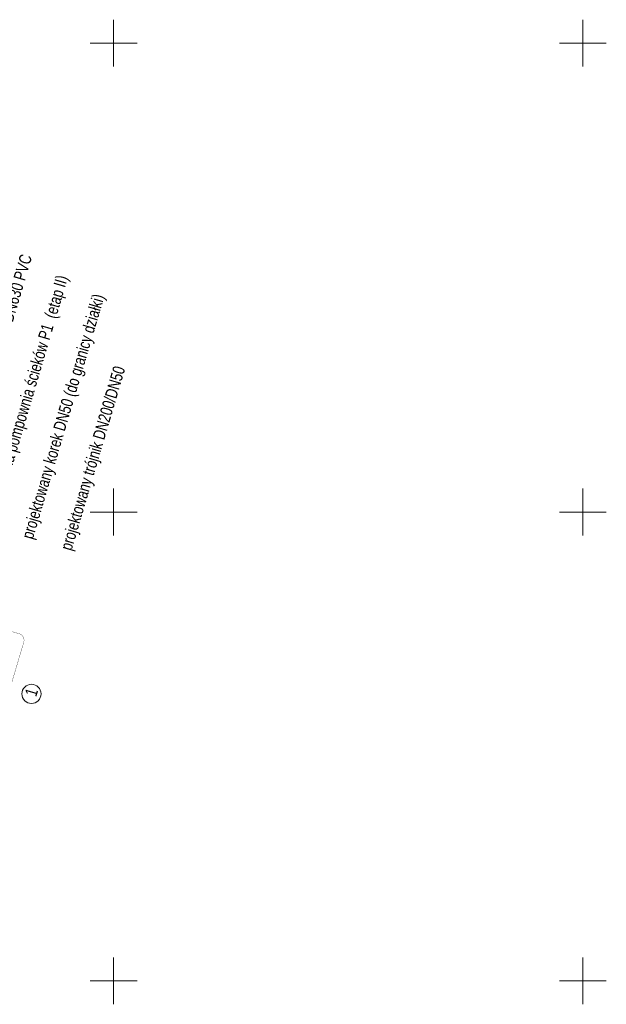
# Model space of a CAD drawing. Header units: metres. Extents: x 7482748 to 7484637, y 5684406 to 5687014.
# Tile 28 of 180: x 7482990 to 7483052, y 5685098 to 5685202. Entities that reach past the tile are written whole.
import ezdxf
from ezdxf.lldxf.tags import DXFTag

# ---------------------------------------------------------------- set-up
doc = ezdxf.new("R2010")
doc.units = ezdxf.units.M
doc.header["$MEASUREMENT"] = 0
doc.linetypes.add('1', pattern=[1.5, 1, -0.5])
doc.layers.add('.domiar', color=250, linetype='Continuous', lineweight=9)
doc.layers.add('_Podzial_sekcyjny_krzyze', color=7, linetype='1', lineweight=13)
doc.layers.add('IS_Węzeł_sieci_kanalizacyjnej_-_opisy', color=7, linetype='Continuous')
doc.styles.get("Standard").update_dxf_attribs({"font": 'simplex.shx', "width": 0.75})
tags = doc.linetypes.add('SOLID', pattern=[10, 10, 0]).pattern_tags.tags
tags[6:7] = [DXFTag(74, 4), DXFTag(75, 0), DXFTag(340, '0'), DXFTag(46, 0.0), DXFTag(50, 0.0), DXFTag(44, 0.0), DXFTag(45, 0.0)]
tags[4:5] = [DXFTag(74, 4), DXFTag(75, 0), DXFTag(340, '0'), DXFTag(46, 0.0), DXFTag(50, 0.0), DXFTag(44, 0.0), DXFTag(45, 0.0)]

msp = doc.modelspace()

# ---------------------------------------------------------------- linework, layer by layer
at = {"layer": '.domiar', "linetype": 'Continuous'}
msp.add_circle((7482991.24699, 5685130.60247), 1.02127, dxfattribs=at)
at = {"layer": '_Podzial_sekcyjny_krzyze', "linetype": 'Continuous'}
for p, q in [((7483000, 5685197.5), (7483000, 5685202.5)), ((7483050, 5685197.5), (7483050, 5685202.5)), ((7482997.5, 5685200), (7483002.5, 5685200)), ((7483047.5, 5685200), (7483052.5, 5685200)), ((7483000, 5685147.5), (7483000, 5685152.5)), ((7483050, 5685147.5), (7483050, 5685152.5)), ((7482997.5, 5685150), (7483002.5, 5685150)), ((7483047.5, 5685150), (7483052.5, 5685150)), ((7483000, 5685097.5), (7483000, 5685102.5)), ((7483050, 5685097.5), (7483050, 5685102.5)), ((7482997.5, 5685100), (7483002.5, 5685100)), ((7483047.5, 5685100), (7483052.5, 5685100))]:
    msp.add_line(p, q, dxfattribs=at)
at = {"layer": 'IS_Węzeł_sieci_kanalizacyjnej_-_opisy', "color": 18, "linetype": 'SOLID', "ltscale": 0.01, "true_color": 0x000000, "const_width": 0.03}
msp.add_lwpolyline([(7482987.50946, 5685126.29355), (7482990.42715, 5685136.11951, 0.414214), (7482989.94188, 5685137.01468), (7482987.18103, 5685137.83448, 0.414214), (7482986.28586, 5685137.34922), (7482983.36817, 5685127.52325, 0.414214), (7482983.85343, 5685126.62809), (7482986.61429, 5685125.80829, 0.414214), (7482987.50946, 5685126.29355)], format="xyb", dxfattribs=at)

# ---------------------------------------------------------------- texts
at = {"layer": 'IS_Węzeł_sieci_kanalizacyjnej_-_opisy', "color": 18, "linetype": 'SOLID', "ltscale": 0.01, "true_color": 0x000000, "char_height": 1.2888}
for s, insert, attachment_point, rotation in [('{\\fArial|b0|i0|c238|p34;LEGENDA:\\Pprojektowana kanalizacja ciśnieniowa - metoda wykopowa\\Pprojektowana kanalizacja ciśnieniowa - metoda bezwykopowa\\Pprojektowane przyłącze grawitacyjne - metoda wykopowa\\Pprojektowane przyłącze grawitacyjne - metoda bezwykopowa\\Pprojektowane przyłącze ciśnieniowe - metoda wykopowa\\Pprojektowane przyłącze ciśnieniowe - metoda bezwykopowa\\Pprojektowana kanalizacja sanitarna - Etap I\\Pprojektowana kanalizacja deszczowa - Etap I\\P\\Pprojektowane urządzenie zbiornikowo - tłoczne DN800 PE\\P\\Pprojektowana studnia kanalizacyjna DN630 PVC\\P\\Pprojektowana pompownia ścieków P1  (etap II)\\P\\Pprojektowany korek DN50 (do granicy działki)\\P\\Pprojektowany trójnik DN200/DN50}', (7482995.88619, 5685145.69501), 7, 73.6054133), ('{\\fArial|b0|i0|c238|p34;1}', (7482990.51522, 5685130.60776), 1, 73.4618951)]:
    msp.add_mtext(s, dxfattribs=dict(at, insert=insert, attachment_point=attachment_point, rotation=rotation))

doc.saveas('drawing.dxf')
